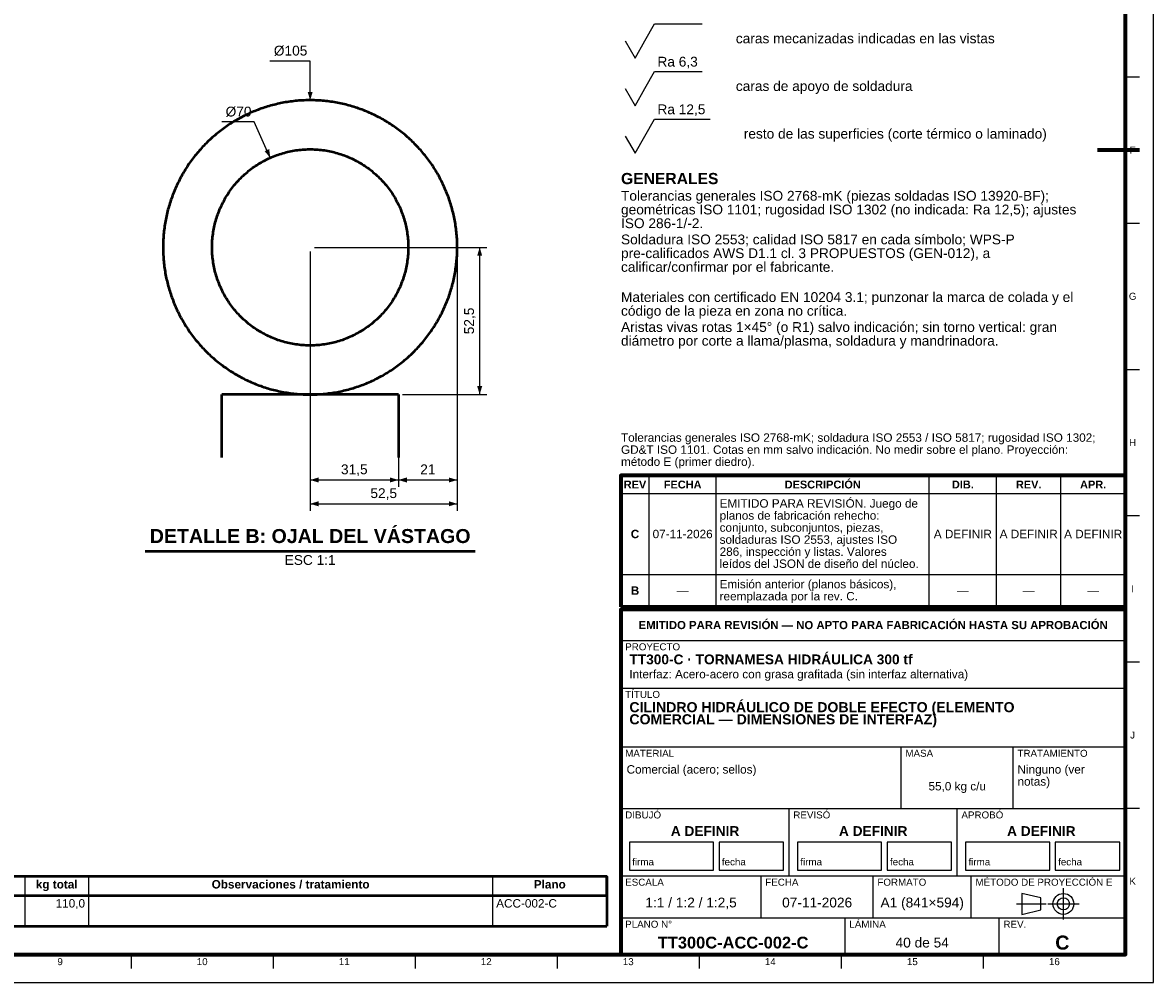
# Model space of a CAD drawing. Header units: millimetres. Extents: x 0 to 841, y 0 to 594.
# Tile 5 of 6: x 437 to 841, y 0 to 342. Entities that reach past the tile are written whole.
import ezdxf
from ezdxf.enums import TextEntityAlignment as Align

# ---------------------------------------------------------------- set-up
doc = ezdxf.new("R2010")
doc.units = ezdxf.units.MM
doc.linetypes.add('EJE', pattern=[31, 20, -4, 3, -4])
for name, color, linetype, lineweight in [('COTA', 7, 'CONTINUOUS', 25), ('EJE', 7, 'EJE', 25), ('FINA', 7, 'CONTINUOUS', 25), ('MARCO', 7, 'CONTINUOUS', 70), ('TXT', 7, 'CONTINUOUS', 25), ('VIS', 7, 'CONTINUOUS', 50)]:
    doc.layers.add(name, color=color, linetype=linetype, lineweight=lineweight)
doc.styles.add('STD', font='LiberationSans-Regular.ttf')
doc.styles.add('STDB', font='LiberationSans-Bold.ttf')

msp = doc.modelspace()

# ---------------------------------------------------------------- linework, layer by layer
at = {"layer": 'COTA'}
for p, q in [((540.07, 328.77), (525.62, 328.77)), ((540.07, 314.77), (540.07, 328.77)), ((520.14, 307.03), (508.52, 307.03)), ((525.83, 294.24), (520.14, 307.03)), ((540.07, 260.77), (540.07, 176.77)), ((540.07, 260.77), (540.07, 168.27)), ((541.57, 262.27), (603.07, 262.27)), ((592.57, 260.77), (592.57, 176.77)), ((592.57, 260.77), (592.57, 168.27)), ((600.57, 209.77), (600.57, 262.27)), ((571.57, 208.27), (571.57, 176.77)), ((571.57, 208.27), (571.57, 176.77)), ((573.07, 209.77), (603.07, 209.77)), ((540.07, 179.27), (571.57, 179.27)), ((571.57, 179.27), (592.57, 179.27)), ((540.07, 170.77), (592.57, 170.77))]:
    msp.add_line(p, q, dxfattribs=at)
for points in [[(659.5, 335.93), (663, 342.03), (679.99, 342.03)], [(652.5, 335.93), (656, 329.83), (659.5, 335.93)], [(659.5, 318.93), (663, 325.03), (679.99, 325.03)], [(652.5, 318.93), (656, 312.83), (659.5, 318.93)], [(659.5, 301.93), (663, 308.03), (682.82, 308.03)], [(652.5, 301.93), (656, 295.83), (659.5, 301.93)]]:
    msp.add_lwpolyline(points, dxfattribs=at)
for points in [[(540.07, 314.77), (540.97, 317.77), (539.17, 317.77)], [(525.83, 294.24), (525.44, 297.35), (523.79, 296.62)], [(600.57, 262.27), (599.67, 259.27), (601.47, 259.27)], [(600.57, 209.77), (601.47, 212.77), (599.67, 212.77)], [(540.07, 179.27), (543.07, 178.37), (543.07, 180.17)], [(571.57, 179.27), (568.57, 180.17), (568.57, 178.37)], [(571.57, 179.27), (574.57, 178.37), (574.57, 180.17)], [(592.57, 179.27), (589.57, 180.17), (589.57, 178.37)], [(540.07, 170.77), (543.07, 169.87), (543.07, 171.67)], [(592.57, 170.77), (589.57, 171.67), (589.57, 169.87)]]:
    msp.add_solid(points, dxfattribs=at)
at = {"layer": 'EJE'}
for p, q in [((808.88, 22.42), (808.88, 33.58)), ((792.14, 28), (802.68, 28)), ((803.3, 28), (814.46, 28))]:
    msp.add_line(p, q, dxfattribs=at)
at = {"layer": 'FINA'}
for p, q in [((831, 323.09), (836, 323.09)), ((831, 270.91), (836, 270.91)), ((831, 218.73), (836, 218.73)), ((661, 134), (661, 180.9)), ((685, 134), (685, 180.9)), ((761, 134), (761, 180.9)), ((785, 134), (785, 180.9)), ((808, 134), (808, 180.9)), ((651, 174.4), (831, 174.4)), ((831, 166.55), (836, 166.55)), ((651, 145.6), (831, 145.6)), ((651, 134), (831, 134)), ((651, 133), (831, 133)), ((651, 122), (831, 122)), ((831, 114.36), (836, 114.36)), ((651, 105), (831, 105)), ((651, 84), (831, 84)), ((751, 62), (751, 84)), ((791, 62), (791, 84)), ((651, 62), (831, 62)), ((711, 38), (711, 62)), ((771, 38), (771, 62)), ((831, 62.18), (836, 62.18)), ((438.2, 37.8), (438.2, 20)), ((461.02, 37.8), (461.02, 20)), ((605.16, 37.8), (605.16, 20)), ((651, 38), (831, 38)), ((701, 23), (701, 38)), ((741, 23), (741, 38)), ((776, 23), (776, 38)), ((25, 31), (646, 31)), ((651, 23), (831, 23)), ((731, 10), (731, 23)), ((786, 10), (786, 23)), ((476.19, 10), (476.19, 5)), ((526.88, 10), (526.88, 5)), ((577.56, 10), (577.56, 5)), ((628.25, 10), (628.25, 5)), ((678.94, 10), (678.94, 5)), ((729.62, 10), (729.62, 5)), ((780.31, 10), (780.31, 5))]:
    msp.add_line(p, q, dxfattribs=at)
for points in [[(0, 0), (841, 0), (841, 594), (0, 594)], [(654, 40), (684, 40), (684, 50), (654, 50)], [(686, 40), (709, 40), (709, 50), (686, 50)], [(714, 40), (744, 40), (744, 50), (714, 50)], [(746, 40), (769, 40), (769, 50), (746, 50)], [(774, 40), (804, 40), (804, 50), (774, 50)], [(806, 40), (829, 40), (829, 50), (806, 50)], [(794, 24.28), (800.82, 25.83), (800.82, 30.17), (794, 31.72)]]:
    msp.add_lwpolyline(points, close=True, dxfattribs=at)
for radius in [3.72, 2.17]:
    msp.add_circle((808.88, 28), radius, dxfattribs=at)
at = {"layer": 'MARCO'}
msp.add_line((836, 297), (821, 297), dxfattribs=at)
for points in [[(20, 10), (831, 10), (831, 584), (20, 584)], [(651, 134), (831, 134), (831, 180.9), (651, 180.9)], [(651, 10), (831, 10), (831, 133), (651, 133)]]:
    msp.add_lwpolyline(points, close=True, dxfattribs=at)
at = {"layer": 'VIS'}
for p, q in [((481.19, 153.87), (598.96, 153.87)), ((646, 37.8), (646, 20)), ((25, 20), (646, 20))]:
    msp.add_line(p, q, dxfattribs=at)
for points in [[(592.57, 262.27), (592.57, 262.87), (592.56, 263.47), (592.54, 264.07), (592.52, 264.67), (592.48, 265.27), (592.45, 265.87), (592.4, 266.47), (592.35, 267.07), (592.29, 267.66), (592.23, 268.26), (592.16, 268.86), (592.08, 269.45), (591.99, 270.05), (591.9, 270.64), (591.8, 271.23), (591.69, 271.82), (591.58, 272.41), (591.46, 273), (591.34, 273.59), (591.2, 274.17), (591.06, 274.76), (590.92, 275.34), (590.76, 275.92), (590.61, 276.5), (590.44, 277.08), (590.27, 277.65), (590.09, 278.23), (589.9, 278.8), (589.71, 279.37), (589.51, 279.93), (589.31, 280.5), (589.09, 281.06), (588.88, 281.62), (588.65, 282.17), (588.42, 282.73), (588.18, 283.28), (587.94, 283.83), (587.69, 284.38), (587.43, 284.92), (587.17, 285.46), (586.9, 286), (586.63, 286.53), (586.35, 287.06), (586.06, 287.59), (585.77, 288.11), (585.47, 288.63), (585.17, 289.15), (584.86, 289.67), (584.54, 290.18), (584.22, 290.68), (583.89, 291.19), (583.56, 291.69), (583.22, 292.18), (582.87, 292.67), (582.52, 293.16), (582.16, 293.64), (581.8, 294.12), (581.44, 294.6), (581.06, 295.07), (580.69, 295.54), (580.3, 296), (579.91, 296.46), (579.52, 296.91), (579.12, 297.36), (578.72, 297.8), (578.31, 298.24), (577.89, 298.68), (577.48, 299.11), (577.05, 299.53), (576.62, 299.95), (576.19, 300.37), (575.75, 300.78), (575.31, 301.19), (574.86, 301.59), (574.41, 301.98), (573.95, 302.37), (573.49, 302.76), (573.03, 303.14), (572.56, 303.51), (572.08, 303.88), (571.61, 304.24), (571.12, 304.6), (570.64, 304.95), (570.15, 305.3), (569.65, 305.64), (569.15, 305.98), (568.65, 306.31), (568.15, 306.63), (567.64, 306.95), (567.13, 307.26), (566.61, 307.57), (566.09, 307.87), (565.57, 308.16), (565.04, 308.45), (564.51, 308.73), (563.98, 309.01), (563.44, 309.28), (562.9, 309.54), (562.36, 309.8), (561.81, 310.05), (561.27, 310.3), (560.72, 310.54), (560.16, 310.77), (559.61, 311), (559.05, 311.22), (558.49, 311.43), (557.92, 311.64), (557.36, 311.84), (556.79, 312.04), (556.22, 312.22), (555.65, 312.41), (555.07, 312.58), (554.49, 312.75), (553.92, 312.91), (553.34, 313.07), (552.75, 313.21), (552.17, 313.36), (551.59, 313.49), (551, 313.62), (550.41, 313.74), (549.82, 313.86), (549.23, 313.96), (548.64, 314.06), (548.05, 314.16), (547.45, 314.25), (546.86, 314.33), (546.26, 314.4), (545.66, 314.47), (545.07, 314.53), (544.47, 314.58), (543.87, 314.63), (543.27, 314.67), (542.67, 314.7), (542.07, 314.73), (541.47, 314.75), (540.87, 314.76), (540.27, 314.77), (539.67, 314.77), (539.07, 314.76), (538.47, 314.74), (537.87, 314.72), (537.27, 314.69), (536.67, 314.66), (536.07, 314.62), (535.47, 314.57), (534.88, 314.51), (534.28, 314.45), (533.68, 314.38), (533.09, 314.3), (532.49, 314.22), (531.9, 314.13), (531.3, 314.03), (530.71, 313.93), (530.12, 313.82), (529.53, 313.7), (528.95, 313.58), (528.36, 313.45), (527.78, 313.31), (527.19, 313.17), (526.61, 313.01), (526.03, 312.86), (525.45, 312.69), (524.88, 312.52), (524.3, 312.35), (523.73, 312.16), (523.16, 311.97), (522.6, 311.78), (522.03, 311.57), (521.47, 311.36), (520.91, 311.15), (520.35, 310.92), (519.8, 310.7), (519.24, 310.46), (518.69, 310.22), (518.15, 309.97), (517.6, 309.72), (517.06, 309.46), (516.52, 309.19), (515.99, 308.92), (515.45, 308.64), (514.93, 308.36), (514.4, 308.07), (513.88, 307.77), (513.36, 307.47), (512.84, 307.16), (512.33, 306.84), (511.83, 306.52), (511.32, 306.2), (510.82, 305.87), (510.32, 305.53), (509.83, 305.18), (509.34, 304.84), (508.86, 304.48), (508.38, 304.12), (507.9, 303.76), (507.43, 303.39), (506.96, 303.01), (506.5, 302.63), (506.04, 302.24), (505.58, 301.85), (505.13, 301.45), (504.68, 301.05), (504.24, 300.64), (503.81, 300.23), (503.37, 299.81), (502.95, 299.39), (502.53, 298.97), (502.11, 298.53), (501.7, 298.1), (501.29, 297.66), (500.89, 297.21), (500.49, 296.76), (500.1, 296.3), (499.71, 295.84), (499.33, 295.38), (498.95, 294.91), (498.58, 294.44), (498.22, 293.96), (497.86, 293.48), (497.5, 293), (497.15, 292.51), (496.81, 292.02), (496.47, 291.52), (496.14, 291.02), (495.82, 290.51), (495.5, 290.01), (495.18, 289.5), (494.87, 288.98), (494.57, 288.46), (494.27, 287.94), (493.98, 287.41), (493.7, 286.88), (493.42, 286.35), (493.15, 285.82), (492.88, 285.28), (492.62, 284.74), (492.37, 284.19), (492.12, 283.65), (491.88, 283.1), (491.64, 282.54), (491.42, 281.99), (491.19, 281.43), (490.98, 280.87), (490.77, 280.31), (490.56, 279.74), (490.37, 279.18), (490.18, 278.61), (489.99, 278.03), (489.82, 277.46), (489.65, 276.89), (489.48, 276.31), (489.33, 275.73), (489.17, 275.15), (489.03, 274.56), (488.89, 273.98), (488.76, 273.39), (488.64, 272.81), (488.52, 272.22), (488.41, 271.63), (488.31, 271.03), (488.21, 270.44), (488.12, 269.85), (488.04, 269.25), (487.96, 268.66), (487.89, 268.06), (487.83, 267.46), (487.77, 266.87), (487.72, 266.27), (487.68, 265.67), (487.65, 265.07), (487.62, 264.47), (487.6, 263.87), (487.58, 263.27), (487.57, 262.67), (487.57, 262.07), (487.58, 261.47), (487.59, 260.87), (487.61, 260.27), (487.64, 259.67), (487.67, 259.07), (487.71, 258.47), (487.76, 257.87), (487.81, 257.27), (487.87, 256.68), (487.94, 256.08), (488.01, 255.48), (488.09, 254.89), (488.18, 254.29), (488.27, 253.7), (488.38, 253.11), (488.48, 252.52), (488.6, 251.93), (488.72, 251.34), (488.85, 250.75), (488.98, 250.17), (489.13, 249.59), (489.27, 249), (489.43, 248.42), (489.59, 247.85), (489.76, 247.27), (489.93, 246.69), (490.12, 246.12), (490.3, 245.55), (490.5, 244.98), (490.7, 244.42), (490.91, 243.85), (491.12, 243.29), (491.34, 242.73), (491.57, 242.18), (491.8, 241.62), (492.04, 241.07), (492.28, 240.53), (492.54, 239.98), (492.79, 239.44), (493.06, 238.9), (493.33, 238.36), (493.61, 237.83), (493.89, 237.3), (494.18, 236.77), (494.47, 236.25), (494.77, 235.73), (495.08, 235.21), (495.39, 234.7), (495.71, 234.19), (496.03, 233.69), (496.36, 233.18), (496.7, 232.69), (497.04, 232.19), (497.39, 231.7), (497.74, 231.22), (498.1, 230.73), (498.46, 230.26), (498.83, 229.78), (499.2, 229.31), (499.58, 228.85), (499.97, 228.39), (500.36, 227.93), (500.75, 227.48), (501.15, 227.03), (501.56, 226.59), (501.97, 226.15), (502.39, 225.72), (502.81, 225.29), (503.23, 224.86), (503.66, 224.44), (504.1, 224.03), (504.54, 223.62), (504.98, 223.22), (505.43, 222.82), (505.88, 222.43), (506.34, 222.04), (506.8, 221.65), (507.27, 221.28), (507.74, 220.9), (508.22, 220.54), (508.7, 220.18), (509.18, 219.82), (509.67, 219.47), (510.16, 219.12), (510.65, 218.78), (511.15, 218.45), (511.66, 218.12), (512.16, 217.8), (512.67, 217.48), (513.19, 217.17), (513.71, 216.87), (514.23, 216.57), (514.75, 216.28), (515.28, 215.99), (515.81, 215.71), (516.34, 215.44), (516.88, 215.17), (517.42, 214.91), (517.96, 214.65), (518.51, 214.4), (519.06, 214.16), (519.61, 213.92), (520.17, 213.69), (520.72, 213.46), (521.28, 213.25), (521.84, 213.03), (522.41, 212.83), (522.97, 212.63), (523.54, 212.44), (524.11, 212.25), (524.69, 212.07), (525.26, 211.9), (525.84, 211.73), (526.42, 211.58), (527, 211.42), (527.58, 211.28), (528.17, 211.14), (528.75, 211), (529.34, 210.88), (529.93, 210.76), (530.52, 210.65), (531.11, 210.54), (531.7, 210.44), (532.29, 210.35), (532.89, 210.26), (533.48, 210.18), (534.08, 210.11), (534.68, 210.05), (535.27, 209.99), (535.87, 209.94), (536.47, 209.89), (537.07, 209.85), (537.67, 209.82), (538.27, 209.8), (538.87, 209.78), (539.47, 209.77), (540.07, 209.77)], [(575.07, 262.27), (575.07, 261.67), (575.05, 261.07), (575.02, 260.47), (574.99, 259.87), (574.94, 259.27), (574.89, 258.67), (574.82, 258.07), (574.74, 257.48), (574.65, 256.88), (574.56, 256.29), (574.45, 255.7), (574.33, 255.11), (574.2, 254.52), (574.06, 253.94), (573.92, 253.36), (573.76, 252.78), (573.59, 252.2), (573.41, 251.62), (573.23, 251.05), (573.03, 250.49), (572.82, 249.92), (572.6, 249.36), (572.38, 248.81), (572.14, 248.25), (571.9, 247.7), (571.64, 247.16), (571.38, 246.62), (571.1, 246.09), (570.82, 245.56), (570.53, 245.03), (570.23, 244.51), (569.92, 243.99), (569.6, 243.48), (569.28, 242.98), (568.94, 242.48), (568.6, 241.99), (568.24, 241.5), (567.88, 241.02), (567.52, 240.55), (567.14, 240.08), (566.75, 239.62), (566.36, 239.16), (565.96, 238.72), (565.55, 238.27), (565.14, 237.84), (564.71, 237.41), (564.28, 236.99), (563.85, 236.58), (563.4, 236.18), (562.95, 235.78), (562.49, 235.39), (562.03, 235.01), (561.56, 234.64), (561.08, 234.27), (560.59, 233.92), (560.1, 233.57), (559.61, 233.23), (559.11, 232.9), (558.6, 232.58), (558.09, 232.26), (557.57, 231.96), (557.05, 231.66), (556.52, 231.38), (555.99, 231.1), (555.45, 230.83), (554.91, 230.57), (554.36, 230.32), (553.81, 230.08), (553.26, 229.85), (552.7, 229.63), (552.14, 229.41), (551.57, 229.21), (551, 229.02), (550.43, 228.84), (549.85, 228.66), (549.27, 228.5), (548.69, 228.35), (548.11, 228.2), (547.52, 228.07), (546.94, 227.95), (546.35, 227.84), (545.75, 227.73), (545.16, 227.64), (544.56, 227.56), (543.97, 227.49), (543.37, 227.42), (542.77, 227.37), (542.17, 227.33), (541.57, 227.3), (540.97, 227.28), (540.37, 227.27), (539.77, 227.27), (539.17, 227.28), (538.57, 227.3), (537.97, 227.33), (537.37, 227.37), (536.77, 227.42), (536.17, 227.49), (535.58, 227.56), (534.98, 227.64), (534.39, 227.73), (533.8, 227.84), (533.21, 227.95), (532.62, 228.07), (532.03, 228.2), (531.45, 228.35), (530.87, 228.5), (530.29, 228.66), (529.71, 228.84), (529.14, 229.02), (528.57, 229.21), (528.01, 229.41), (527.44, 229.63), (526.89, 229.85), (526.33, 230.08), (525.78, 230.32), (525.23, 230.57), (524.69, 230.83), (524.15, 231.1), (523.62, 231.38), (523.09, 231.66), (522.57, 231.96), (522.05, 232.26), (521.54, 232.58), (521.03, 232.9), (520.53, 233.23), (520.04, 233.57), (519.55, 233.92), (519.06, 234.27), (518.59, 234.64), (518.11, 235.01), (517.65, 235.39), (517.19, 235.78), (516.74, 236.18), (516.3, 236.58), (515.86, 236.99), (515.43, 237.41), (515.01, 237.84), (514.59, 238.27), (514.18, 238.72), (513.78, 239.16), (513.39, 239.62), (513, 240.08), (512.63, 240.55), (512.26, 241.02), (511.9, 241.5), (511.54, 241.99), (511.2, 242.48), (510.87, 242.98), (510.54, 243.48), (510.22, 243.99), (509.91, 244.51), (509.61, 245.03), (509.32, 245.56), (509.04, 246.09), (508.76, 246.62), (508.5, 247.16), (508.25, 247.7), (508, 248.25), (507.76, 248.81), (507.54, 249.36), (507.32, 249.92), (507.11, 250.49), (506.92, 251.05), (506.73, 251.62), (506.55, 252.2), (506.38, 252.78), (506.22, 253.36), (506.08, 253.94), (505.94, 254.52), (505.81, 255.11), (505.69, 255.7), (505.59, 256.29), (505.49, 256.88), (505.4, 257.48), (505.32, 258.07), (505.26, 258.67), (505.2, 259.27), (505.15, 259.87), (505.12, 260.47), (505.09, 261.07), (505.08, 261.67), (505.07, 262.27), (505.08, 262.87), (505.09, 263.47), (505.12, 264.07), (505.15, 264.67), (505.2, 265.27), (505.26, 265.87), (505.32, 266.46), (505.4, 267.06), (505.49, 267.66), (505.59, 268.25), (505.69, 268.84), (505.81, 269.43), (505.94, 270.02), (506.08, 270.6), (506.22, 271.18), (506.38, 271.76), (506.55, 272.34), (506.73, 272.91), (506.92, 273.48), (507.11, 274.05), (507.32, 274.62), (507.54, 275.18), (507.76, 275.73), (508, 276.28), (508.25, 276.83), (508.5, 277.38), (508.76, 277.92), (509.04, 278.45), (509.32, 278.98), (509.61, 279.51), (509.91, 280.03), (510.22, 280.54), (510.54, 281.05), (510.87, 281.56), (511.2, 282.06), (511.54, 282.55), (511.9, 283.04), (512.26, 283.52), (512.63, 283.99), (513, 284.46), (513.39, 284.92), (513.78, 285.37), (514.18, 285.82), (514.59, 286.26), (515.01, 286.7), (515.43, 287.12), (515.86, 287.54), (516.3, 287.95), (516.74, 288.36), (517.19, 288.76), (517.65, 289.14), (518.11, 289.53), (518.59, 289.9), (519.06, 290.26), (519.55, 290.62), (520.04, 290.97), (520.53, 291.31), (521.03, 291.64), (521.54, 291.96), (522.05, 292.27), (522.57, 292.58), (523.09, 292.88), (523.62, 293.16), (524.15, 293.44), (524.69, 293.71), (525.23, 293.97), (525.78, 294.22), (526.33, 294.46), (526.89, 294.69), (527.44, 294.91), (528.01, 295.12), (528.57, 295.33), (529.14, 295.52), (529.71, 295.7), (530.29, 295.87), (530.87, 296.04), (531.45, 296.19), (532.03, 296.33), (532.62, 296.47), (533.21, 296.59), (533.8, 296.7), (534.39, 296.8), (534.98, 296.9), (535.58, 296.98), (536.17, 297.05), (536.77, 297.11), (537.37, 297.16), (537.97, 297.21), (538.57, 297.24), (539.17, 297.26), (539.77, 297.27), (540.37, 297.27), (540.97, 297.26), (541.57, 297.24), (542.17, 297.21), (542.77, 297.16), (543.37, 297.11), (543.97, 297.05), (544.56, 296.98), (545.16, 296.9), (545.75, 296.8), (546.35, 296.7), (546.94, 296.59), (547.52, 296.47), (548.11, 296.33), (548.69, 296.19), (549.27, 296.04), (549.85, 295.87), (550.43, 295.7), (551, 295.52), (551.57, 295.33), (552.14, 295.12), (552.7, 294.91), (553.26, 294.69), (553.81, 294.46), (554.36, 294.22), (554.91, 293.97), (555.45, 293.71), (555.99, 293.44), (556.52, 293.16), (557.05, 292.88), (557.57, 292.58), (558.09, 292.27), (558.6, 291.96), (559.11, 291.64), (559.61, 291.31), (560.1, 290.97), (560.59, 290.62), (561.08, 290.26), (561.56, 289.9), (562.03, 289.53), (562.49, 289.14), (562.95, 288.76), (563.4, 288.36), (563.85, 287.95), (564.28, 287.54), (564.71, 287.12), (565.14, 286.7), (565.55, 286.26), (565.96, 285.82), (566.36, 285.37), (566.75, 284.92), (567.14, 284.46), (567.52, 283.99), (567.88, 283.52), (568.24, 283.04), (568.6, 282.55), (568.94, 282.06), (569.28, 281.56), (569.6, 281.05), (569.92, 280.54), (570.23, 280.03), (570.53, 279.51), (570.82, 278.98), (571.1, 278.45), (571.38, 277.92), (571.64, 277.38), (571.9, 276.83), (572.14, 276.28), (572.38, 275.73), (572.6, 275.18), (572.82, 274.62), (573.03, 274.05), (573.23, 273.48), (573.41, 272.91), (573.59, 272.34), (573.76, 271.76), (573.92, 271.18), (574.06, 270.6), (574.2, 270.02), (574.33, 269.43), (574.45, 268.84), (574.56, 268.25), (574.65, 267.66), (574.74, 267.06), (574.82, 266.46), (574.89, 265.87), (574.94, 265.27), (574.99, 264.67), (575.02, 264.07), (575.05, 263.47), (575.07, 262.87), (575.07, 262.27)], [(540.07, 209.77), (540.67, 209.77), (541.27, 209.78), (541.88, 209.8), (542.48, 209.82), (543.08, 209.86), (543.68, 209.89), (544.28, 209.94), (544.88, 209.99), (545.48, 210.05), (546.08, 210.11), (546.67, 210.19), (547.27, 210.27), (547.87, 210.35), (548.46, 210.44), (549.06, 210.54), (549.65, 210.65), (550.24, 210.76), (550.83, 210.88), (551.42, 211.01), (552, 211.14), (552.59, 211.28), (553.17, 211.43), (553.76, 211.58), (554.34, 211.74), (554.91, 211.91), (555.49, 212.08), (556.07, 212.26), (556.64, 212.45), (557.21, 212.64), (557.78, 212.84), (558.34, 213.05), (558.9, 213.26), (559.46, 213.48), (560.02, 213.71), (560.58, 213.94), (561.13, 214.18), (561.68, 214.42), (562.23, 214.67), (562.77, 214.93), (563.31, 215.19), (563.85, 215.46), (564.39, 215.74), (564.92, 216.02), (565.45, 216.31), (565.97, 216.6), (566.49, 216.9), (567.01, 217.21), (567.53, 217.52), (568.04, 217.84), (568.55, 218.16), (569.05, 218.49), (569.55, 218.83), (570.05, 219.17), (570.54, 219.51), (571.03, 219.87), (571.51, 220.22), (571.99, 220.59), (572.47, 220.96), (572.94, 221.33), (573.41, 221.71), (573.87, 222.09), (574.33, 222.48), (574.78, 222.88), (575.23, 223.28), (575.67, 223.69), (576.11, 224.1), (576.55, 224.51), (576.98, 224.93), (577.41, 225.36), (577.83, 225.79), (578.24, 226.23), (578.65, 226.67), (579.06, 227.11), (579.46, 227.56), (579.85, 228.01), (580.25, 228.47), (580.63, 228.93), (581.01, 229.4), (581.38, 229.87), (581.75, 230.35), (582.12, 230.83), (582.47, 231.31), (582.83, 231.8), (583.17, 232.29), (583.51, 232.79), (583.85, 233.29), (584.18, 233.79), (584.5, 234.3), (584.82, 234.81), (585.13, 235.33), (585.44, 235.85), (585.74, 236.37), (586.03, 236.89), (586.32, 237.42), (586.6, 237.95), (586.88, 238.49), (587.15, 239.03), (587.41, 239.57), (587.67, 240.11), (587.92, 240.66), (588.16, 241.21), (588.4, 241.76), (588.63, 242.32), (588.86, 242.88), (589.08, 243.44), (589.29, 244), (589.5, 244.56), (589.7, 245.13), (589.89, 245.7), (590.08, 246.27), (590.26, 246.85), (590.43, 247.43), (590.6, 248), (590.76, 248.58), (590.91, 249.17), (591.06, 249.75), (591.2, 250.34), (591.33, 250.92), (591.46, 251.51), (591.58, 252.1), (591.69, 252.69), (591.8, 253.28), (591.9, 253.88), (591.99, 254.47), (592.07, 255.07), (592.15, 255.67), (592.23, 256.26), (592.29, 256.86), (592.35, 257.46), (592.4, 258.06), (592.45, 258.66), (592.48, 259.26), (592.52, 259.86), (592.54, 260.46), (592.56, 261.07), (592.57, 261.67), (592.57, 262.27)], [(571.57, 209.77), (570.97, 209.77), (570.37, 209.77), (569.77, 209.77), (569.17, 209.77), (568.57, 209.77), (567.97, 209.77), (567.37, 209.77), (566.77, 209.77), (566.17, 209.77), (565.57, 209.77), (564.97, 209.77), (564.37, 209.77), (563.77, 209.77), (563.17, 209.77), (562.57, 209.77), (561.97, 209.77), (561.37, 209.77), (560.77, 209.77), (560.17, 209.77), (559.57, 209.77), (558.97, 209.77), (558.37, 209.77), (557.77, 209.77), (557.17, 209.77), (556.57, 209.77), (555.97, 209.77), (555.37, 209.77), (554.77, 209.77), (554.17, 209.77), (553.57, 209.77), (552.97, 209.77), (552.37, 209.77), (551.77, 209.77), (551.17, 209.77), (550.57, 209.77), (549.97, 209.77), (549.37, 209.77), (548.77, 209.77), (548.17, 209.77), (547.57, 209.77), (546.97, 209.77), (546.37, 209.77), (545.77, 209.77), (545.17, 209.77), (544.57, 209.77), (543.97, 209.77), (543.37, 209.77), (542.77, 209.77), (542.17, 209.77), (541.57, 209.77), (540.97, 209.77), (540.37, 209.77), (539.77, 209.77), (539.17, 209.77), (538.57, 209.77), (537.97, 209.77), (537.37, 209.77), (536.77, 209.77), (536.17, 209.77), (535.57, 209.77), (534.97, 209.77), (534.37, 209.77), (533.77, 209.77), (533.17, 209.77), (532.57, 209.77), (531.97, 209.77), (531.37, 209.77), (530.77, 209.77), (530.17, 209.77), (529.57, 209.77), (528.97, 209.77), (528.37, 209.77), (527.77, 209.77), (527.17, 209.77), (526.57, 209.77), (525.97, 209.77), (525.37, 209.77), (524.77, 209.77), (524.17, 209.77), (523.57, 209.77), (522.97, 209.77), (522.37, 209.77), (521.77, 209.77), (521.17, 209.77), (520.57, 209.77), (519.97, 209.77), (519.37, 209.77), (518.77, 209.77), (518.17, 209.77), (517.57, 209.77), (516.97, 209.77), (516.37, 209.77), (515.77, 209.77), (515.17, 209.77), (514.57, 209.77), (513.97, 209.77), (513.37, 209.77), (512.77, 209.77), (512.17, 209.77), (511.57, 209.77), (510.97, 209.77), (510.37, 209.77), (509.77, 209.77), (509.17, 209.77), (508.57, 209.77)], [(508.57, 187.27), (508.57, 209.77)], [(571.57, 209.77), (571.57, 187.27)]]:
    msp.add_lwpolyline(points, dxfattribs=at)
msp.add_lwpolyline([(25, 31), (646, 31), (646, 37.8), (25, 37.8)], close=True, dxfattribs=at)

# ---------------------------------------------------------------- texts
at = {"layer": 'TXT', "style": 'STD'}
for s, height, p in [('caras mecanizadas indicadas en las vistas', 3.5, (691.99, 336.83)), ('caras de apoyo de soldadura', 3.5, (691.99, 319.83)), ('resto de las superficies (corte térmico o laminado)', 3.5, (694.82, 302.83)), ('ACC-002-C', 3, (606.46, 28.2))]:
    msp.add_text(s, height=height, dxfattribs=at).set_placement(p, align=Align.MIDDLE_LEFT)
for s, p in [('Ø105', (539.07, 329.67)), ('Ø70', (519.14, 307.93))]:
    msp.add_text(s, height=3.5, dxfattribs=at).set_placement(p, align=Align.BOTTOM_RIGHT)
for s, height, p in [('Ra 6,3', 3.5, (664, 325.73)), ('Ra 12,5', 3.5, (664, 308.73)), ('Tolerancias generales ISO 2768-mK; soldadura ISO 2553 / ISO 5817; rugosidad ISO 1302;', 3, (651, 192)), ('GD&T ISO 1101. Cotas en mm salvo indicación. No medir sobre el plano. Proyección:', 3, (651, 187.7)), ('método E (primer diedro).', 3, (651, 183.4)), ('firma', 2.5, (655, 41)), ('fecha', 2.5, (687, 41)), ('firma', 2.5, (715, 41)), ('fecha', 2.5, (747, 41)), ('firma', 2.5, (775, 41)), ('fecha', 2.5, (807, 41))]:
    msp.add_text(s, height=height, dxfattribs=at).set_placement(p, align=Align.BOTTOM_LEFT)
at = {"layer": 'TXT'}
for s, height, style, p in [('F', 2.5, 'STD', (833.6, 297)), ('G', 2.5, 'STD', (833.6, 244.82)), ('H', 2.5, 'STD', (833.6, 192.64)), ('REV', 2.8, 'STDB', (656, 177.65)), ('FECHA', 2.8, 'STDB', (673, 177.65)), ('DESCRIPCIÓN', 2.8, 'STDB', (723, 177.65)), ('DIB.', 2.8, 'STDB', (773, 177.65)), ('REV.', 2.8, 'STDB', (796.5, 177.65)), ('APR.', 2.8, 'STDB', (819.5, 177.65)), ('C', 3, 'STDB', (656, 160)), ('07-11-2026', 3, 'STD', (673, 160)), ('A DEFINIR', 3, 'STD', (773, 160)), ('A DEFINIR', 3, 'STD', (796.5, 160)), ('A DEFINIR', 3, 'STD', (819.5, 160)), ('B', 3, 'STDB', (656, 139.8)), ('I', 2.5, 'STD', (833.6, 140.45)), ('—', 3, 'STD', (673, 139.8)), ('—', 3, 'STD', (773, 139.8)), ('—', 3, 'STD', (796.5, 139.8)), ('—', 3, 'STD', (819.5, 139.8)), ('EMITIDO PARA REVISIÓN — NO APTO PARA FABRICACIÓN HASTA SU APROBACIÓN', 2.9, 'STDB', (741, 127.5)), ('J', 2.5, 'STD', (833.6, 88.27)), ('55,0 kg c/u', 3, 'STD', (771, 70)), ('A DEFINIR', 3.5, 'STDB', (681, 54)), ('A DEFINIR', 3.5, 'STDB', (741, 54)), ('A DEFINIR', 3.5, 'STDB', (801, 54)), ('kg total', 3, 'STDB', (449.61, 35)), ('Observaciones / tratamiento', 3, 'STDB', (533.09, 35)), ('Plano', 3, 'STDB', (625.58, 35)), ('K', 2.5, 'STD', (833.6, 36.09)), ('1:1 / 1:2 / 1:2,5', 3.5, 'STD', (676, 28.5)), ('07-11-2026', 3.5, 'STD', (721, 28.5)), ('A1 (841×594)', 3.5, 'STD', (758.5, 28.5)), ('TT300C-ACC-002-C', 4.2, 'STDB', (691, 14.2)), ('40 de 54', 3.5, 'STD', (758.5, 14.2)), ('C', 5, 'STDB', (808.5, 14.2)), ('9', 2.5, 'STD', (450.84, 7.4)), ('10', 2.5, 'STD', (501.53, 7.4)), ('11', 2.5, 'STD', (552.22, 7.4)), ('12', 2.5, 'STD', (602.91, 7.4)), ('13', 2.5, 'STD', (653.59, 7.4)), ('14', 2.5, 'STD', (704.28, 7.4)), ('15', 2.5, 'STD', (754.97, 7.4)), ('16', 2.5, 'STD', (805.66, 7.4))]:
    msp.add_text(s, height=height, dxfattribs=dict(at, style=style)).set_placement(p, align=Align.MIDDLE_CENTER)
for s, height, style, p in [('GENERALES', 4, 'STDB', (651, 288.83)), ('Tolerancias generales ISO 2768-mK (piezas soldadas ISO 13920-BF);', 3.5, 'STD', (651, 282.43)), ('geométricas ISO 1101; rugosidad ISO 1302 (no indicada: Ra 12,5); ajustes', 3.5, 'STD', (651, 277.53)), ('ISO 286-1/-2.', 3.5, 'STD', (651, 272.63)), ('Soldadura ISO 2553; calidad ISO 5817 en cada símbolo; WPS-P', 3.5, 'STD', (651, 266.85)), ('pre-calificados AWS D1.1 cl. 3 PROPUESTOS (GEN-012), a', 3.5, 'STD', (651, 261.95)), ('calificar/confirmar por el fabricante.', 3.5, 'STD', (651, 257.05)), ('Materiales con certificado EN 10204 3.1; punzonar la marca de colada y el', 3.5, 'STD', (651, 246.28)), ('código de la pieza en zona no crítica.', 3.5, 'STD', (651, 241.38)), ('Aristas vivas rotas 1×45° (o R1) salvo indicación; sin torno vertical: gran', 3.5, 'STD', (651, 235.6)), ('diámetro por corte a llama/plasma, soldadura y mandrinadora.', 3.5, 'STD', (651, 230.7)), ('EMITIDO PARA REVISIÓN. Juego de', 3, 'STD', (686.2, 172.4)), ('planos de fabricación rehecho:', 3, 'STD', (686.2, 168.1)), ('conjunto, subconjuntos, piezas,', 3, 'STD', (686.2, 163.8)), ('soldaduras ISO 2553, ajustes ISO', 3, 'STD', (686.2, 159.5)), ('286, inspección y listas. Valores', 3, 'STD', (686.2, 155.2)), ('leídos del JSON de diseño del núcleo.', 3, 'STD', (686.2, 150.9)), ('Emisión anterior (planos básicos),', 3, 'STD', (686.2, 143.6)), ('reemplazada por la rev. C.', 3, 'STD', (686.2, 139.3)), ('PROYECTO', 2.5, 'STD', (652.5, 121)), ('TT300-C · TORNAMESA HIDRÁULICA 300 tf', 3.5, 'STDB', (654, 117)), ('Interfaz: Acero-acero con grasa grafitada (sin interfaz alternativa)', 3, 'STD', (654, 111.5)), ('TÍTULO', 2.5, 'STD', (652.5, 104)), ('CILINDRO HIDRÁULICO DE DOBLE EFECTO (ELEMENTO', 3.6, 'STDB', (654, 100)), ('COMERCIAL — DIMENSIONES DE INTERFAZ)', 3.6, 'STDB', (654, 95.68)), ('MATERIAL', 2.5, 'STD', (652.5, 83)), ('MASA', 2.5, 'STD', (752.5, 83)), ('TRATAMIENTO', 2.5, 'STD', (792.5, 83)), ('Comercial (acero; sellos)', 3, 'STD', (653, 77.5)), ('Ninguno (ver', 3, 'STD', (792.5, 77.5)), ('notas)', 3, 'STD', (792.5, 73.2)), ('DIBUJÓ', 2.5, 'STD', (652.5, 61)), ('REVISÓ', 2.5, 'STD', (712.5, 61)), ('APROBÓ', 2.5, 'STD', (772.5, 61)), ('ESCALA', 2.5, 'STD', (652.5, 37)), ('FECHA', 2.5, 'STD', (702.5, 37)), ('FORMATO', 2.5, 'STD', (742.5, 37)), ('MÉTODO DE PROYECCIÓN E', 2.5, 'STD', (777.5, 37)), ('PLANO N°', 2.5, 'STD', (652.5, 22)), ('LÁMINA', 2.5, 'STD', (732.5, 22)), ('REV.', 2.5, 'STD', (787.5, 22))]:
    msp.add_text(s, height=height, dxfattribs=dict(at, style=style)).set_placement(p, align=Align.TOP_LEFT)
at = {"layer": 'TXT', "style": 'STD'}
msp.add_text('52,5', height=3.5, rotation=90, dxfattribs=at).set_placement((599.57, 236.02), align=Align.BOTTOM_CENTER)
at = {"layer": 'TXT'}
for s, height, style, p in [('31,5', 3.5, 'STD', (555.82, 180.27)), ('21', 3.5, 'STD', (582.07, 180.27)), ('52,5', 3.5, 'STD', (566.32, 171.77)), ('DETALLE B: OJAL DEL VÁSTAGO', 5, 'STDB', (540.07, 155.27))]:
    msp.add_text(s, height=height, dxfattribs=dict(at, style=style)).set_placement(p, align=Align.BOTTOM_CENTER)
at = {"layer": 'TXT', "style": 'STD'}
msp.add_text('ESC 1:1', height=3.5, dxfattribs=at).set_placement((540.07, 152.47), align=Align.TOP_CENTER)
msp.add_text('110,0', height=3, dxfattribs=at).set_placement((459.72, 28.2), align=Align.MIDDLE_RIGHT)

doc.saveas('drawing.dxf')
